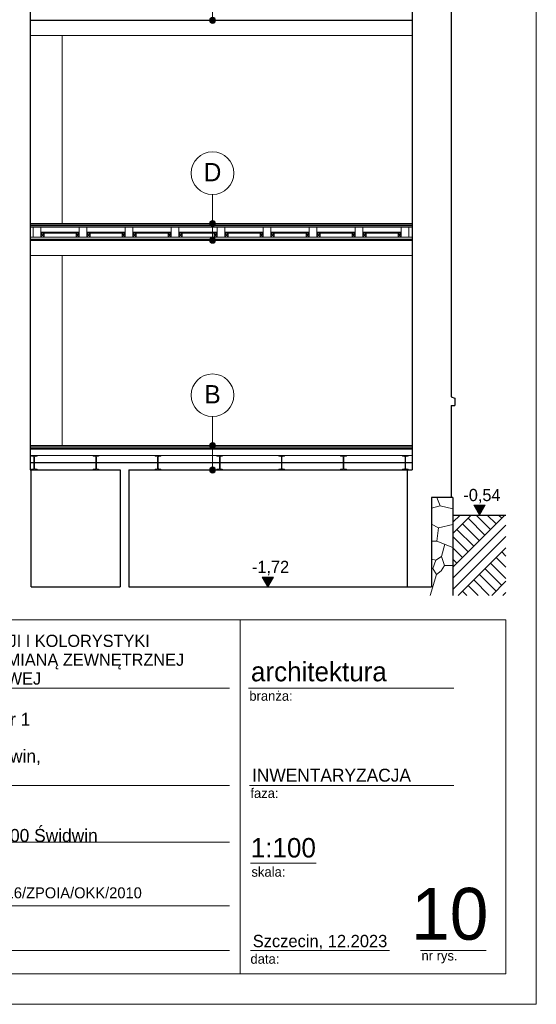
# Model space of a CAD drawing. Extents: x -394022 to -71759, y -12022 to 18278.
# Tile 60 of 91: x -164733 to -156254, y -12022 to 4138. Entities that reach past the tile are written whole.
import ezdxf

# ---------------------------------------------------------------- set-up
doc = ezdxf.new("R2010")
doc.units = 0
doc.header["$MEASUREMENT"] = 0
doc.layers.add('Arch opisy', color=7, linetype='Continuous')
doc.layers.add('Arch wymiary', color=7, linetype='Continuous')
for name, color, linetype, lineweight in [('Arch opisy_Nr_Pióra__21', 7, 'Continuous', 13), ('ARCH TABELA_Nr_Pióra__1', 7, 'Continuous', 25), ('ARCH TABELA_Nr_Pióra__21', 7, 'Continuous', 13), ('ARCH TABELA_Nr_Pióra__7', 7, 'Continuous', 13), ('Arch wymiary_Nr_Pióra__21', 7, 'Continuous', 13), ('INWENT STROPY_Nr_Pióra__1', 7, 'Continuous', 25), ('INWENT STROPY_Nr_Pióra__21', 7, 'Continuous', 13), ('INWENT TEREN_Nr_Pióra__1', 7, 'Continuous', 25), ('INWENT.ŚCIANY_Nr_Pióra__1', 7, 'Continuous', 25), ('INWENT.ŚCIANY_Nr_Pióra__5', 7, 'Continuous', 13)]:
    doc.layers.add(name, color=color, linetype=linetype, lineweight=lineweight)
for name, color, linetype, lineweight, true_color in [('arch wypelnienia_Nr_Pióra__2', 7, 'Continuous', 13, 0x7f7f7f), ('INWENT.ŚCIANY_Nr_Pióra__2', 7, 'Continuous', 13, 0x7f7f7f), ('Inwentaryzacja Konst._Nr_Pióra__25', 7, 'Continuous', 15, 0x40a5ff)]:
    doc.layers.add(name, color=color, linetype=linetype, lineweight=lineweight, true_color=true_color)
doc.styles.add('GENERATED_STYLE_1', font='txt')
doc.styles.add('GENERATED_STYLE_2', font='txt')
doc.styles.add('GENERATED_STYLE_5', font='txt')
doc.styles.add('GENERATED_STYLE_7', font='txt')

# ---------------------------------------------------------------- blocks, each defined once
blk = doc.blocks.new('Linia_1', base_point=(-161568, 518))
at = {"layer": 'Arch opisy_Nr_Pióra__21', "linetype": 'Continuous'}
for points in [[(-161518, 793), (-161522, 812), (-161533, 829), (-161549, 839), (-161568, 843), (-161587, 839), (-161603, 829), (-161614, 812), (-161618, 793), (-161614, 774), (-161603, 758), (-161587, 747), (-161568, 743), (-161549, 747), (-161533, 758), (-161522, 774)], [(-161518, 518), (-161522, 537), (-161533, 554), (-161549, 564), (-161568, 568), (-161587, 564), (-161603, 554), (-161614, 537), (-161618, 518), (-161614, 499), (-161603, 483), (-161587, 472), (-161568, 468), (-161549, 472), (-161533, 483), (-161522, 499)]]:
    blk.add_hatch(color=256, dxfattribs=at).paths.add_polyline_path(points, flags=0)
blk.add_line((-161568, 568), (-161568, 743), dxfattribs=at)
for centre in [(-161568, 793), (-161568, 518)]:
    blk.add_circle(centre, 50, dxfattribs=at)
blk = doc.blocks.new('Linia_2', base_point=(-161568, 793))
at = {"layer": 'Arch opisy_Nr_Pióra__21', "linetype": 'Continuous'}
blk.add_line((-161568, 793), (-161568, 1269), dxfattribs=at)
blk.add_circle((-161568, 1619), 350, dxfattribs=at)
blk = doc.blocks.new('Linia_3', base_point=(-161568, -2852))
at = {"layer": 'Arch opisy_Nr_Pióra__21', "linetype": 'Continuous'}
blk.add_line((-161568, -2852), (-161568, -2376), dxfattribs=at)
blk.add_circle((-161568, -2026), 350, dxfattribs=at)
blk = doc.blocks.new('Linia_4', base_point=(-161568, -3252))
at = {"layer": 'Arch opisy_Nr_Pióra__21', "linetype": 'Continuous'}
for points in [[(-161518, -2852), (-161522, -2833), (-161533, -2816), (-161549, -2806), (-161568, -2802), (-161587, -2806), (-161603, -2816), (-161614, -2833), (-161618, -2852), (-161614, -2871), (-161603, -2887), (-161587, -2898), (-161568, -2902), (-161549, -2898), (-161533, -2887), (-161522, -2871)], [(-161518, -3252), (-161522, -3233), (-161533, -3216), (-161549, -3206), (-161568, -3202), (-161587, -3206), (-161603, -3216), (-161614, -3233), (-161618, -3252), (-161614, -3271), (-161603, -3287), (-161587, -3298), (-161568, -3302), (-161549, -3298), (-161533, -3287), (-161522, -3271)]]:
    blk.add_hatch(color=256, dxfattribs=at).paths.add_polyline_path(points, flags=0)
blk.add_line((-161568, -3202), (-161568, -2902), dxfattribs=at)
for centre in [(-161568, -2852), (-161568, -3252)]:
    blk.add_circle(centre, 50, dxfattribs=at)
blk = doc.blocks.new('Linia_5', base_point=(-161568, 4128))
at = {"layer": 'Arch opisy_Nr_Pióra__21', "linetype": 'Continuous'}
for points in [[(-161518, 4403), (-161522, 4422), (-161533, 4439), (-161549, 4449), (-161568, 4453), (-161587, 4449), (-161603, 4439), (-161614, 4422), (-161618, 4403), (-161614, 4384), (-161603, 4368), (-161587, 4357), (-161568, 4353), (-161549, 4357), (-161533, 4368), (-161522, 4384)], [(-161518, 4128), (-161522, 4147), (-161533, 4164), (-161549, 4174), (-161568, 4178), (-161587, 4174), (-161603, 4164), (-161614, 4147), (-161618, 4128), (-161614, 4109), (-161603, 4093), (-161587, 4082), (-161568, 4078), (-161549, 4082), (-161533, 4093), (-161522, 4109)]]:
    blk.add_hatch(color=256, dxfattribs=at).paths.add_polyline_path(points, flags=0)
blk.add_line((-161568, 4178), (-161568, 4353), dxfattribs=at)
for centre in [(-161568, 4403), (-161568, 4128)]:
    blk.add_circle(centre, 50, dxfattribs=at)
blk = doc.blocks.new('Wymiary_8', base_point=(-157189, -3992))
at = {"layer": 'Arch wymiary_Nr_Pióra__21', "linetype": 'Continuous'}
blk.add_hatch(color=256, dxfattribs=at).paths.add_polyline_path([(-157189, -3992), (-157281, -3832), (-157096, -3832)], flags=0)
for p, q in [((-157189, -3992), (-157281, -3832)), ((-157281, -3832), (-157096, -3832)), ((-157096, -3832), (-157189, -3992)), ((-157189, -3992), (-157309, -3992)), ((-157189, -3992), (-157069, -3992))]:
    blk.add_line(p, q, dxfattribs=at)
at = {"layer": 'Arch wymiary_Nr_Pióra__21', "insert": (-157451, -3800), "char_height": 200, "attachment_point": 7, "style": 'GENERATED_STYLE_1'}
blk.add_mtext('{-0,54}', dxfattribs=at)
blk = doc.blocks.new('Wymiary_57', base_point=(-160659, -5172))
at = {"layer": 'Arch wymiary_Nr_Pióra__21', "linetype": 'Continuous'}
blk.add_hatch(color=256, dxfattribs=at).paths.add_polyline_path([(-160659, -5172), (-160751, -5012), (-160566, -5012)], flags=0)
for p, q in [((-160659, -5172), (-160751, -5012)), ((-160751, -5012), (-160566, -5012)), ((-160566, -5012), (-160659, -5172)), ((-160659, -5172), (-160779, -5172)), ((-160659, -5172), (-160539, -5172))]:
    blk.add_line(p, q, dxfattribs=at)
at = {"layer": 'Arch wymiary_Nr_Pióra__21', "insert": (-160921, -4980), "char_height": 200, "attachment_point": 7, "style": 'GENERATED_STYLE_1'}
blk.add_mtext('{-1,72}', dxfattribs=at)

msp = doc.modelspace()

# ---------------------------------------------------------------- hatches: boundary and pattern name
at = {"layer": 'arch wypelnienia_Nr_Pióra__2', "linetype": 'Continuous'}
h = msp.add_hatch(dxfattribs=at)
h.set_pattern_fill('Earth', color=256, style=0, pattern_type=2)
h.set_pattern_definition([(45, (0, 0), (-275.7716, 275.7716), []), (45, (-91.9, 91.9), (-551.5433, 551.5433), []), (45, (-183.85, 183.85), (-551.5433, 551.5433), []), (135, (-275.77, 275.77), (91.92388, 91.92388), [390, -390])])
h.paths.add_polyline_path([(-157623.6, -5311.8), (-156753.6, -5311.8), (-156753.6, -3991.8), (-157623.6, -3991.8)], flags=0)

# ---------------------------------------------------------------- linework, layer by layer
at = {"layer": 'ARCH TABELA_Nr_Pióra__21', "linetype": 'Continuous'}
for p, q in [((-156253.6, 17678.4), (-156253.6, -12021.6)), ((-174253.6, -5710.5), (-156753.6, -5710.5)), ((-161115.3, -5710.5), (-161115.3, -11521.6)), ((-156753.6, -5710.5), (-156753.6, -11521.6)), ((-168987.7, -6831.1), (-161287.9, -6831.1)), ((-160976, -6831.1), (-157608.7, -6831.1)), ((-168987.7, -8431.6), (-161287.9, -8431.6)), ((-160958.5, -8431.6), (-157608.7, -8431.6)), ((-168987.7, -9359.6), (-161287.9, -9359.6)), ((-160946.7, -9703.8), (-159867.1, -9703.8)), ((-168987.7, -10403.8), (-161287.9, -10403.8)), ((-168987.7, -11139.2), (-161287.9, -11139.2)), ((-160946.7, -11139.2), (-158664.9, -11139.2)), ((-158156.3, -11139.2), (-157076.6, -11139.2)), ((-156753.6, -11521.6), (-169360, -11521.6)), ((-156253.6, -12021.6), (-198053.6, -12021.6))]:
    msp.add_line(p, q, dxfattribs=at)
at = {"layer": 'INWENT STROPY_Nr_Pióra__1', "linetype": 'Continuous'}
for p, q in [((-164563.6, -3131.8), (-158293.6, -3131.8)), ((-164563.6, -3251.8), (-163083.6, -3251.8)), ((-162943.6, -3251.8), (-158293.6, -3251.8)), ((-164543.6, -5171.8), (-163083.6, -5171.8)), ((-162943.6, -5171.8), (-157973.6, -5171.8))]:
    msp.add_line(p, q, dxfattribs=at)
at = {"layer": 'INWENT STROPY_Nr_Pióra__21', "linetype": 'Continuous'}
for p, q in [((-164563.6, 4128.2), (-158293.6, 4128.2)), ((-164563.6, 4123.2), (-158293.6, 4123.2)), ((-164563.6, 3878.2), (-158293.6, 3878.2)), ((-164563.6, 793.2), (-158293.6, 793.2)), ((-164563.6, 773.2), (-158293.6, 773.2)), ((-164563.6, 753.2), (-158293.6, 753.2)), ((-164563.6, 733.2), (-158293.6, 733.2)), ((-164383.6, 653.2), (-163758.6, 653.2)), ((-163628.6, 653.2), (-163003.6, 653.2)), ((-162873.6, 653.2), (-162248.6, 653.2)), ((-162118.6, 653.2), (-161493.6, 653.2)), ((-161363.6, 653.2), (-160738.6, 653.2)), ((-160608.6, 653.2), (-159983.6, 653.2)), ((-159853.6, 653.2), (-159228.6, 653.2)), ((-159098.6, 653.2), (-158473.6, 653.2)), ((-164563.6, 568.2), (-158293.6, 568.2)), ((-164563.6, 538.2), (-158293.6, 538.2)), ((-164563.6, 518.2), (-158293.6, 518.2)), ((-164563.6, 513.2), (-158293.6, 513.2)), ((-164333.6, 633.2), (-164383.6, 633.2)), ((-164383.6, 633.2), (-164383.6, 568.2)), ((-164383.6, 568.2), (-164333.6, 633.2)), ((-164383.6, 633.2), (-164333.6, 568.2)), ((-164383.6, 633.2), (-163758.6, 633.2)), ((-164383.6, 568.2), (-164333.6, 568.2)), ((-164333.6, 568.2), (-164333.6, 633.2)), ((-163758.6, 633.2), (-163808.6, 633.2)), ((-163808.6, 633.2), (-163808.6, 568.2)), ((-163808.6, 568.2), (-163758.6, 633.2)), ((-163808.6, 633.2), (-163758.6, 568.2)), ((-163808.6, 568.2), (-163758.6, 568.2)), ((-163758.6, 568.2), (-163758.6, 633.2)), ((-163578.6, 633.2), (-163628.6, 633.2)), ((-163628.6, 633.2), (-163628.6, 568.2)), ((-163628.6, 568.2), (-163578.6, 633.2)), ((-163628.6, 633.2), (-163578.6, 568.2)), ((-163628.6, 633.2), (-163003.6, 633.2)), ((-163628.6, 568.2), (-163578.6, 568.2)), ((-163578.6, 568.2), (-163578.6, 633.2)), ((-163003.6, 633.2), (-163053.6, 633.2)), ((-163053.6, 633.2), (-163053.6, 568.2)), ((-163053.6, 568.2), (-163003.6, 633.2)), ((-163053.6, 633.2), (-163003.6, 568.2)), ((-163053.6, 568.2), (-163003.6, 568.2)), ((-163003.6, 568.2), (-163003.6, 633.2)), ((-162823.6, 633.2), (-162873.6, 633.2)), ((-162873.6, 633.2), (-162873.6, 568.2)), ((-162873.6, 568.2), (-162823.6, 633.2)), ((-162873.6, 633.2), (-162823.6, 568.2)), ((-162873.6, 633.2), (-162248.6, 633.2)), ((-162873.6, 568.2), (-162823.6, 568.2)), ((-162823.6, 568.2), (-162823.6, 633.2)), ((-162248.6, 633.2), (-162298.6, 633.2)), ((-162298.6, 633.2), (-162298.6, 568.2)), ((-162298.6, 568.2), (-162248.6, 633.2)), ((-162298.6, 633.2), (-162248.6, 568.2)), ((-162298.6, 568.2), (-162248.6, 568.2)), ((-162248.6, 568.2), (-162248.6, 633.2)), ((-162068.6, 633.2), (-162118.6, 633.2)), ((-162118.6, 633.2), (-162118.6, 568.2)), ((-162118.6, 568.2), (-162068.6, 633.2)), ((-162118.6, 633.2), (-162068.6, 568.2)), ((-162118.6, 633.2), (-161493.6, 633.2)), ((-162118.6, 568.2), (-162068.6, 568.2)), ((-162068.6, 568.2), (-162068.6, 633.2)), ((-161493.6, 633.2), (-161543.6, 633.2)), ((-161543.6, 633.2), (-161543.6, 568.2)), ((-161543.6, 568.2), (-161493.6, 633.2)), ((-161543.6, 633.2), (-161493.6, 568.2)), ((-161543.6, 568.2), (-161493.6, 568.2)), ((-161493.6, 568.2), (-161493.6, 633.2)), ((-161313.6, 633.2), (-161363.6, 633.2)), ((-161363.6, 633.2), (-161363.6, 568.2)), ((-161363.6, 568.2), (-161313.6, 633.2)), ((-161363.6, 633.2), (-161313.6, 568.2)), ((-161363.6, 633.2), (-160738.6, 633.2)), ((-161363.6, 568.2), (-161313.6, 568.2)), ((-161313.6, 568.2), (-161313.6, 633.2)), ((-160738.6, 633.2), (-160788.6, 633.2)), ((-160788.6, 633.2), (-160788.6, 568.2)), ((-160788.6, 568.2), (-160738.6, 633.2)), ((-160788.6, 633.2), (-160738.6, 568.2)), ((-160788.6, 568.2), (-160738.6, 568.2)), ((-160738.6, 568.2), (-160738.6, 633.2)), ((-160558.6, 633.2), (-160608.6, 633.2)), ((-160608.6, 633.2), (-160608.6, 568.2)), ((-160608.6, 568.2), (-160558.6, 633.2)), ((-160608.6, 633.2), (-160558.6, 568.2)), ((-160608.6, 633.2), (-159983.6, 633.2)), ((-160608.6, 568.2), (-160558.6, 568.2)), ((-160558.6, 568.2), (-160558.6, 633.2)), ((-159983.6, 633.2), (-160033.6, 633.2)), ((-160033.6, 633.2), (-160033.6, 568.2)), ((-160033.6, 568.2), (-159983.6, 633.2)), ((-160033.6, 633.2), (-159983.6, 568.2)), ((-160033.6, 568.2), (-159983.6, 568.2)), ((-159983.6, 568.2), (-159983.6, 633.2)), ((-159803.6, 633.2), (-159853.6, 633.2)), ((-159853.6, 633.2), (-159853.6, 568.2)), ((-159853.6, 568.2), (-159803.6, 633.2)), ((-159853.6, 633.2), (-159803.6, 568.2)), ((-159853.6, 633.2), (-159228.6, 633.2)), ((-159853.6, 568.2), (-159803.6, 568.2)), ((-159803.6, 568.2), (-159803.6, 633.2)), ((-159228.6, 633.2), (-159278.6, 633.2)), ((-159278.6, 633.2), (-159278.6, 568.2)), ((-159278.6, 568.2), (-159228.6, 633.2)), ((-159278.6, 633.2), (-159228.6, 568.2)), ((-159278.6, 568.2), (-159228.6, 568.2)), ((-159228.6, 568.2), (-159228.6, 633.2)), ((-159048.6, 633.2), (-159098.6, 633.2)), ((-159098.6, 633.2), (-159098.6, 568.2)), ((-159098.6, 568.2), (-159048.6, 633.2)), ((-159098.6, 633.2), (-159048.6, 568.2)), ((-159098.6, 633.2), (-158473.6, 633.2)), ((-159098.6, 568.2), (-159048.6, 568.2)), ((-159048.6, 568.2), (-159048.6, 633.2)), ((-158473.6, 633.2), (-158523.6, 633.2)), ((-158523.6, 633.2), (-158523.6, 568.2)), ((-158523.6, 568.2), (-158473.6, 633.2)), ((-158523.6, 633.2), (-158473.6, 568.2)), ((-158523.6, 568.2), (-158473.6, 568.2)), ((-158473.6, 568.2), (-158473.6, 633.2)), ((-164563.6, 268.2), (-158293.6, 268.2)), ((-164563.6, -2851.8), (-158293.6, -2851.8)), ((-164563.6, -2871.8), (-158293.6, -2871.8)), ((-164563.6, -2891.8), (-158293.6, -2891.8)), ((-164563.6, -2911.8), (-158293.6, -2911.8)), ((-164563.6, -3011.8), (-158293.6, -3011.8))]:
    msp.add_line(p, q, dxfattribs=at)
at = {"layer": 'INWENT TEREN_Nr_Pióra__1', "linetype": 'Continuous'}
msp.add_line((-157623.6, -3991.8), (-156753.6, -3991.8), dxfattribs=at)
at = {"layer": 'INWENT.ŚCIANY_Nr_Pióra__1', "linetype": 'Continuous'}
for p, q in [((-158293.6, 10838.2), (-158293.6, -3251.8)), ((-164563.6, 7768.2), (-164563.6, -3251.8)), ((-157653.6, 7393.2), (-157653.6, -2050)), ((-157653.6, -2050), (-157593.6, -2071.8)), ((-157593.6, -2071.8), (-157593.6, -2191.8)), ((-157653.6, -2191.8), (-157653.6, -3701.8)), ((-157653.6, -2191.8), (-157593.6, -2191.8)), ((-164543.6, -5171.8), (-164543.6, -3251.8)), ((-163083.6, -3251.8), (-163083.6, -5171.8)), ((-162943.6, -3251.8), (-162943.6, -5171.8)), ((-158373.6, -3251.8), (-158373.6, -5171.8)), ((-157623.6, -3701.8), (-157973.6, -3701.8)), ((-157973.6, -3701.8), (-157973.6, -5171.8)), ((-157623.6, -3701.8), (-157623.6, -5311.8))]:
    msp.add_line(p, q, dxfattribs=at)
at = {"layer": 'INWENT.ŚCIANY_Nr_Pióra__2', "linetype": 'Continuous'}
for p, q in [((-157830.8, -3840.1), (-157884.9, -3701.8)), ((-157830.8, -3840.1), (-157973.6, -3876.5)), ((-157623.6, -3888.7), (-157830.8, -3840.1)), ((-157973.6, -4140.5), (-157857.9, -4203.8)), ((-157857.9, -4203.8), (-157623.6, -4147)), ((-157857.9, -4203.8), (-157884.9, -4420.1)), ((-157884.9, -4420.1), (-157973.6, -4418.9)), ((-157884.9, -4420.1), (-157623.6, -4522.8)), ((-157809.2, -4672.9), (-157754.2, -4471.5)), ((-157901.1, -4729.7), (-157809.2, -4672.9)), ((-157809.2, -4672.9), (-157760.5, -4821.6)), ((-157973.6, -4714.6), (-157901.1, -4729.7)), ((-157949.8, -4870.3), (-157901.1, -4729.7)), ((-157760.5, -4821.6), (-157817.3, -4908.1)), ((-157760.5, -4821.6), (-157623.6, -4821.6)), ((-157893, -4964.9), (-157993.6, -5311.8)), ((-157973.6, -4871.7), (-157949.8, -4870.3)), ((-157893, -4964.9), (-157949.8, -4870.3)), ((-157817.3, -4908.1), (-157893, -4964.9))]:
    msp.add_line(p, q, dxfattribs=at)
at = {"layer": 'INWENT.ŚCIANY_Nr_Pióra__5', "linetype": 'Continuous'}
for p, q in [((-164033.6, 793.2), (-164033.6, 3878.2)), ((-164033.6, -2851.8), (-164033.6, 268.2))]:
    msp.add_line(p, q, dxfattribs=at)
at = {"layer": 'Inwentaryzacja Konst._Nr_Pióra__25', "linetype": 'Continuous'}
for p, q in [((-164383.6, 733.2), (-164513.6, 733.2)), ((-164513.6, 733.2), (-164513.6, 568.2)), ((-164383.6, 568.2), (-164383.6, 733.2)), ((-163628.6, 733.2), (-163758.6, 733.2)), ((-163758.6, 733.2), (-163758.6, 568.2)), ((-163628.6, 568.2), (-163628.6, 733.2)), ((-162873.6, 733.2), (-163003.6, 733.2)), ((-163003.6, 733.2), (-163003.6, 568.2)), ((-162873.6, 568.2), (-162873.6, 733.2)), ((-162118.6, 733.2), (-162248.6, 733.2)), ((-162248.6, 733.2), (-162248.6, 568.2)), ((-162118.6, 568.2), (-162118.6, 733.2)), ((-161363.6, 733.2), (-161493.6, 733.2)), ((-161493.6, 733.2), (-161493.6, 568.2)), ((-161363.6, 568.2), (-161363.6, 733.2)), ((-160608.6, 733.2), (-160738.6, 733.2)), ((-160738.6, 733.2), (-160738.6, 568.2)), ((-160608.6, 568.2), (-160608.6, 733.2)), ((-159853.6, 733.2), (-159983.6, 733.2)), ((-159983.6, 733.2), (-159983.6, 568.2)), ((-159853.6, 568.2), (-159853.6, 733.2)), ((-159098.6, 733.2), (-159228.6, 733.2)), ((-159228.6, 733.2), (-159228.6, 568.2)), ((-159098.6, 568.2), (-159098.6, 733.2)), ((-158343.6, 733.2), (-158473.6, 733.2)), ((-158473.6, 733.2), (-158473.6, 568.2)), ((-158343.6, 568.2), (-158343.6, 733.2)), ((-164513.6, 568.2), (-164383.6, 568.2)), ((-163758.6, 568.2), (-163628.6, 568.2)), ((-163003.6, 568.2), (-162873.6, 568.2)), ((-162248.6, 568.2), (-162118.6, 568.2)), ((-161493.6, 568.2), (-161363.6, 568.2)), ((-160738.6, 568.2), (-160608.6, 568.2)), ((-159983.6, 568.2), (-159853.6, 568.2)), ((-159228.6, 568.2), (-159098.6, 568.2)), ((-158473.6, 568.2), (-158343.6, 568.2)), ((-164543.6, -3011.8), (-164443.6, -3011.8)), ((-164543.6, -3011.8), (-164543.6, -3014.3)), ((-164503.8, -3029.9), (-164535, -3024.2)), ((-164498.6, -3227.8), (-164498.6, -3035.9)), ((-164488.6, -3227.8), (-164488.6, -3035.9)), ((-164483.4, -3029.9), (-164452.2, -3024.2)), ((-164443.6, -3011.8), (-164443.6, -3014.3)), ((-163528.6, -3011.8), (-163428.6, -3011.8)), ((-163528.6, -3011.8), (-163528.6, -3014.3)), ((-163488.8, -3029.9), (-163520, -3024.2)), ((-163483.6, -3227.8), (-163483.6, -3035.9)), ((-163473.6, -3227.8), (-163473.6, -3035.9)), ((-163468.4, -3029.9), (-163437.2, -3024.2)), ((-163428.6, -3011.8), (-163428.6, -3014.3)), ((-162513.6, -3011.8), (-162413.6, -3011.8)), ((-162513.6, -3011.8), (-162513.6, -3014.3)), ((-162473.8, -3029.9), (-162505, -3024.2)), ((-162468.6, -3227.8), (-162468.6, -3035.9)), ((-162458.6, -3227.8), (-162458.6, -3035.9)), ((-162453.4, -3029.9), (-162422.2, -3024.2)), ((-162413.6, -3011.8), (-162413.6, -3014.3)), ((-161498.6, -3011.8), (-161398.6, -3011.8)), ((-161498.6, -3011.8), (-161498.6, -3014.3)), ((-161458.8, -3029.9), (-161490, -3024.2)), ((-161453.6, -3227.8), (-161453.6, -3035.9)), ((-161443.6, -3227.8), (-161443.6, -3035.9)), ((-161438.4, -3029.9), (-161407.2, -3024.2)), ((-161398.6, -3011.8), (-161398.6, -3014.3)), ((-160483.6, -3011.8), (-160383.6, -3011.8)), ((-160483.6, -3011.8), (-160483.6, -3014.3)), ((-160443.8, -3029.9), (-160475, -3024.2)), ((-160438.6, -3227.8), (-160438.6, -3035.9)), ((-160428.6, -3227.8), (-160428.6, -3035.9)), ((-160423.4, -3029.9), (-160392.2, -3024.2)), ((-160383.6, -3011.8), (-160383.6, -3014.3)), ((-159468.6, -3011.8), (-159368.6, -3011.8)), ((-159468.6, -3011.8), (-159468.6, -3014.3)), ((-159428.8, -3029.9), (-159460, -3024.2)), ((-159423.6, -3227.8), (-159423.6, -3035.9)), ((-159413.6, -3227.8), (-159413.6, -3035.9)), ((-159408.4, -3029.9), (-159377.2, -3024.2)), ((-159368.6, -3011.8), (-159368.6, -3014.3)), ((-158453.6, -3011.8), (-158353.6, -3011.8)), ((-158453.6, -3011.8), (-158453.6, -3014.3)), ((-158413.8, -3029.9), (-158445, -3024.2)), ((-158408.6, -3227.8), (-158408.6, -3035.9)), ((-158398.6, -3227.8), (-158398.6, -3035.9)), ((-158393.4, -3029.9), (-158362.2, -3024.2)), ((-158353.6, -3011.8), (-158353.6, -3014.3)), ((-164543.6, -3251.8), (-164543.6, -3249.4)), ((-164543.6, -3251.8), (-164443.6, -3251.8)), ((-164503.8, -3233.7), (-164535, -3239.5)), ((-164483.4, -3233.7), (-164452.2, -3239.5)), ((-164443.6, -3251.8), (-164443.6, -3249.4)), ((-163528.6, -3251.8), (-163528.6, -3249.4)), ((-163528.6, -3251.8), (-163428.6, -3251.8)), ((-163488.8, -3233.7), (-163520, -3239.5)), ((-163468.4, -3233.7), (-163437.2, -3239.5)), ((-163428.6, -3251.8), (-163428.6, -3249.4)), ((-162513.6, -3251.8), (-162513.6, -3249.4)), ((-162513.6, -3251.8), (-162413.6, -3251.8)), ((-162473.8, -3233.7), (-162505, -3239.5)), ((-162453.4, -3233.7), (-162422.2, -3239.5)), ((-162413.6, -3251.8), (-162413.6, -3249.4)), ((-161498.6, -3251.8), (-161498.6, -3249.4)), ((-161498.6, -3251.8), (-161398.6, -3251.8)), ((-161458.8, -3233.7), (-161490, -3239.5)), ((-161438.4, -3233.7), (-161407.2, -3239.5)), ((-161398.6, -3251.8), (-161398.6, -3249.4)), ((-160483.6, -3251.8), (-160483.6, -3249.4)), ((-160483.6, -3251.8), (-160383.6, -3251.8)), ((-160443.8, -3233.7), (-160475, -3239.5)), ((-160423.4, -3233.7), (-160392.2, -3239.5)), ((-160383.6, -3251.8), (-160383.6, -3249.4)), ((-159468.6, -3251.8), (-159468.6, -3249.4)), ((-159468.6, -3251.8), (-159368.6, -3251.8)), ((-159428.8, -3233.7), (-159460, -3239.5)), ((-159408.4, -3233.7), (-159377.2, -3239.5)), ((-159368.6, -3251.8), (-159368.6, -3249.4)), ((-158453.6, -3251.8), (-158453.6, -3249.4)), ((-158453.6, -3251.8), (-158353.6, -3251.8)), ((-158413.8, -3233.7), (-158445, -3239.5)), ((-158393.4, -3233.7), (-158362.2, -3239.5)), ((-158353.6, -3251.8), (-158353.6, -3249.4))]:
    msp.add_line(p, q, dxfattribs=at)
for centre, radius, start, end in [((-164533.6, -3014.3), 10, 180, 262.03039), ((-164504.6, -3035.9), 6, 0, 82.03039), ((-164482.6, -3035.9), 6, 97.96961, 180), ((-164453.6, -3014.3), 10, 277.96961, 0), ((-163518.6, -3014.3), 10, 180, 262.03039), ((-163489.6, -3035.9), 6, 0, 82.03039), ((-163467.6, -3035.9), 6, 97.96961, 180), ((-163438.6, -3014.3), 10, 277.96961, 0), ((-162503.6, -3014.3), 10, 180, 262.03039), ((-162474.6, -3035.9), 6, 0, 82.03039), ((-162452.6, -3035.9), 6, 97.96961, 180), ((-162423.6, -3014.3), 10, 277.96961, 0), ((-161488.6, -3014.3), 10, 180, 262.03039), ((-161459.6, -3035.9), 6, 0, 82.03039), ((-161437.6, -3035.9), 6, 97.96961, 180), ((-161408.6, -3014.3), 10, 277.96961, 0), ((-160473.6, -3014.3), 10, 180, 262.03039), ((-160444.6, -3035.9), 6, 0, 82.03039), ((-160422.6, -3035.9), 6, 97.96961, 180), ((-160393.6, -3014.3), 10, 277.96961, 0), ((-159458.6, -3014.3), 10, 180, 262.03039), ((-159429.6, -3035.9), 6, 0, 82.03039), ((-159407.6, -3035.9), 6, 97.96961, 180), ((-159378.6, -3014.3), 10, 277.96961, 0), ((-158443.6, -3014.3), 10, 180, 262.03039), ((-158414.6, -3035.9), 6, 0, 82.03039), ((-158392.6, -3035.9), 6, 97.96961, 180), ((-158363.6, -3014.3), 10, 277.96961, 0), ((-164504.6, -3227.8), 6, 277.96961, 0), ((-164482.6, -3227.8), 6, 180, 262.03039), ((-163489.6, -3227.8), 6, 277.96961, 0), ((-163467.6, -3227.8), 6, 180, 262.03039), ((-162474.6, -3227.8), 6, 277.96961, 0), ((-162452.6, -3227.8), 6, 180, 262.03039), ((-161459.6, -3227.8), 6, 277.96961, 0), ((-161437.6, -3227.8), 6, 180, 262.03039), ((-160444.6, -3227.8), 6, 277.96961, 0), ((-160422.6, -3227.8), 6, 180, 262.03039), ((-159429.6, -3227.8), 6, 277.96961, 0), ((-159407.6, -3227.8), 6, 180, 262.03039), ((-158414.6, -3227.8), 6, 277.96961, 0), ((-158392.6, -3227.8), 6, 180, 262.03039), ((-164533.6, -3249.4), 10, 97.96961, 180), ((-164453.6, -3249.4), 10, 0, 82.03039), ((-163518.6, -3249.4), 10, 97.96961, 180), ((-163438.6, -3249.4), 10, 0, 82.03039), ((-162503.6, -3249.4), 10, 97.96961, 180), ((-162423.6, -3249.4), 10, 0, 82.03039), ((-161488.6, -3249.4), 10, 97.96961, 180), ((-161408.6, -3249.4), 10, 0, 82.03039), ((-160473.6, -3249.4), 10, 97.96961, 180), ((-160393.6, -3249.4), 10, 0, 82.03039), ((-159458.6, -3249.4), 10, 97.96961, 180), ((-159378.6, -3249.4), 10, 0, 82.03039), ((-158443.6, -3249.4), 10, 97.96961, 180), ((-158363.6, -3249.4), 10, 0, 82.03039)]:
    msp.add_arc(centre, radius, start, end, dxfattribs=at)

# ---------------------------------------------------------------- block references
at = {"layer": 'Arch opisy', "linetype": 'Continuous'}
for name, p in [('Linia_5', (-161568.1, 4128.2)), ('Linia_2', (-161568.1, 793.2)), ('Linia_1', (-161568.1, 518.2)), ('Linia_3', (-161568.1, -2851.8)), ('Linia_4', (-161568.1, -3251.8))]:
    msp.add_blockref(name, p, dxfattribs=at)
at = {"layer": 'Arch wymiary', "linetype": 'Continuous'}
for name, p in [('Wymiary_8', (-157188.6, -3991.8)), ('Wymiary_57', (-160658.6, -5171.8))]:
    msp.add_blockref(name, p, dxfattribs=at)

# ---------------------------------------------------------------- texts
at = {"layer": 'Arch opisy_Nr_Pióra__21', "linetype": 'Continuous', "char_height": 300, "attachment_point": 2, "style": 'GENERATED_STYLE_2'}
for s, insert in [('{D}', (-161568.1, 1786)), ('{B}', (-161568.1, -1859))]:
    msp.add_mtext(s, dxfattribs=dict(at, insert=insert))
at = {"layer": 'ARCH TABELA_Nr_Pióra__1', "linetype": 'Continuous', "insert": (-168987.7, -9420.9), "char_height": 212.766, "attachment_point": 7, "line_spacing_factor": 0.807442, "style": 'GENERATED_STYLE_5'}
msp.add_mtext('{Gmina Miejska Świdwin\\PPl. Konstytucji 3-go Maja 1, 78-300 Świdwin}', dxfattribs=at)
at = {"layer": 'ARCH TABELA_Nr_Pióra__7', "linetype": 'Continuous', "attachment_point": 7}
for s, insert, char_height, line_spacing_factor, style in [('{PROJEKT TERMOMODERNIZACJI I KOLORYSTYKI\\PBUDYNKU SZKOŁY WRAZ Z WYMIANĄ ZEWNĘTRZNEJ \\PSTOLARKI OKIENNEJ I DRZWIOWEJ }', (-168987.7, -6778.3), 200, 0.928963, 'GENERATED_STYLE_7'), ('{Publiczna Szkoła Podstawowa nr 1\\Pim. Orła Białego\\PPl. Jana Pawła II 5, 78-300 Świdwin, \\Pdz.nr 827/1, obręb 0009 Świdwin}', (-168987.7, -8419.9), 212.766, 0.850494, 'GENERATED_STYLE_5')]:
    msp.add_mtext(s, dxfattribs=dict(at, insert=insert, char_height=char_height, line_spacing_factor=line_spacing_factor, style=style))
at = {"layer": 'ARCH TABELA_Nr_Pióra__7', "linetype": 'Continuous', "style": 'GENERATED_STYLE_5'}
for s, insert, char_height, attachment_point in [('{architektura}', (-160937.3, -6401.5), 319.16, 1), ('{branża:}', (-160964.2, -6879.9), 159.58, 1), ('{INWENTARYZACJA}', (-160919.9, -8154.7), 212.84, 1), ('{faza:}', (-160946.7, -8476.6), 159.58, 1), ('{1:100}', (-160939.4, -9292.6), 319.16, 1), ('{skala:}', (-160929.1, -9768.1), 159.58, 1), ('{mgr inż.arch. Bartosz Balejko  upr. nr 16/ZPOIA/OKK/2010}', (-168990, -10101.9), 180, 1), ('{10}', (-157040.9, -10110.5), 851.16, 3), ('{Szczecin, 12.2023}', (-160908.1, -10881.9), 202.128, 1), ('{data:}', (-160945.3, -11196.4), 159.58, 1), ('{nr rys.}', (-158138.6, -11143), 159.58, 1)]:
    msp.add_mtext(s, dxfattribs=dict(at, insert=insert, char_height=char_height, attachment_point=attachment_point))

doc.saveas('drawing.dxf')
